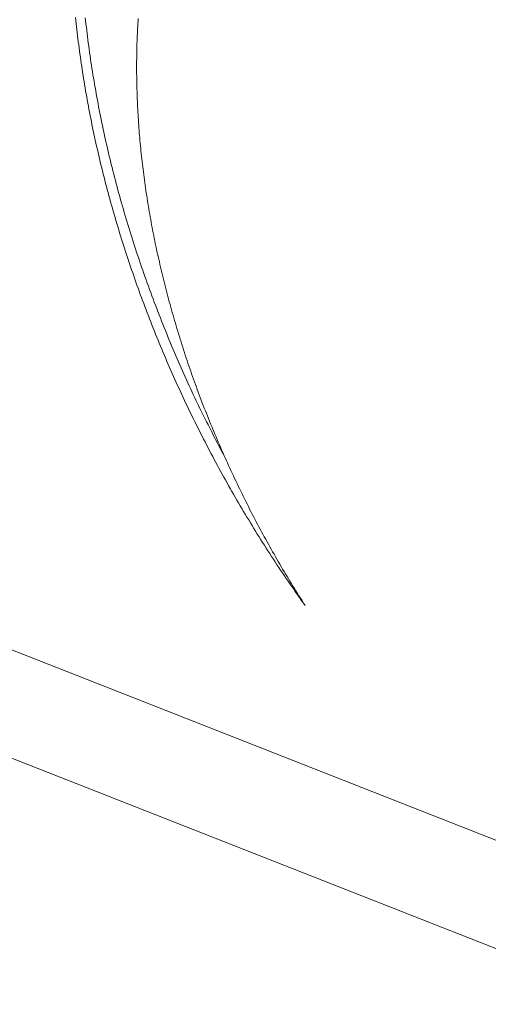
# Model space of a CAD drawing. Header units: inches. Extents: x 0 to 841, y 0 to 594.
# Tile 91 of 129: x 539.79 to 543.05, y 393.26 to 400.1. Entities that reach past the tile are written whole.
import ezdxf

# ---------------------------------------------------------------- set-up
doc = ezdxf.new("R2010")
doc.units = ezdxf.units.IN
doc.header["$LTSCALE"] = 46.255
doc.header["$MEASUREMENT"] = 0
doc.layers.get('0').update_dxf_attribs({"lineweight": 0})

msp = doc.modelspace()

# ---------------------------------------------------------------- linework, layer by layer
at = {"color": 7, "linetype": 'Continuous'}
for p, q in [((582.0227, 378.3422), (447.0517, 431.4266)), ((550.826, 391.3634), (486.0399, 416.8439))]:
    msp.add_line(p, q, dxfattribs=at)
for points in [[(540.1808, 400.1141), (540.183, 400.0931), (540.1852, 400.072), (540.1875, 400.051), (540.1898, 400.0299), (540.1923, 400.0088), (540.1947, 399.9876), (540.1973, 399.9665), (540.1999, 399.9454), (540.2026, 399.9242), (540.2053, 399.903), (540.2081, 399.8818), (540.211, 399.8606), (540.214, 399.8394), (540.217, 399.8182), (540.22, 399.7969), (540.2232, 399.7757), (540.2264, 399.7544), (540.2296, 399.7332), (540.2329, 399.7119), (540.2363, 399.6906), (540.2398, 399.6693), (540.2433, 399.648), (540.2469, 399.6267), (540.2505, 399.6053), (540.2543, 399.584), (540.258, 399.5626), (540.2619, 399.5413), (540.2658, 399.5199), (540.2697, 399.4985), (540.2738, 399.4772), (540.2779, 399.4558), (540.282, 399.4344), (540.2863, 399.413), (540.2906, 399.3916), (540.2949, 399.3702), (540.2993, 399.3488), (540.3038, 399.3273), (540.3084, 399.3059), (540.313, 399.2845), (540.3176, 399.263), (540.3224, 399.2416), (540.3272, 399.2201), (540.332, 399.1987), (540.3369, 399.1772), (540.3419, 399.1558), (540.347, 399.1343), (540.3521, 399.1129), (540.3573, 399.0914), (540.3625, 399.0699), (540.3678, 399.0485), (540.3732, 399.027), (540.3786, 399.0055), (540.3841, 398.9841), (540.3896, 398.9626), (540.3953, 398.9411), (540.4009, 398.9197), (540.4067, 398.8982), (540.4125, 398.8767), (540.4183, 398.8553), (540.4243, 398.8338), (540.4302, 398.8123), (540.4363, 398.7909), (540.4424, 398.7694), (540.4486, 398.748), (540.4548, 398.7265), (540.4611, 398.7051), (540.4675, 398.6836), (540.4739, 398.6622), (540.4804, 398.6407), (540.4869, 398.6193), (540.4935, 398.5979), (540.5002, 398.5764), (540.5069, 398.555), (540.5137, 398.5336), (540.5205, 398.5122), (540.5274, 398.4908), (540.5344, 398.4694), (540.5414, 398.448), (540.5485, 398.4266), (540.5556, 398.4053), (540.5629, 398.3839), (540.5701, 398.3625), (540.5774, 398.3412), (540.5848, 398.3198), (540.5923, 398.2985), (540.5998, 398.2772), (540.6073, 398.2559), (540.615, 398.2346), (540.6227, 398.2133), (540.6304, 398.192), (540.6382, 398.1707), (540.6461, 398.1495), (540.654, 398.1282), (540.662, 398.107), (540.67, 398.0857), (540.6781, 398.0645), (540.6862, 398.0433), (540.6945, 398.0221), (540.7027, 398.0009), (540.7111, 397.9798), (540.7194, 397.9586), (540.7279, 397.9375), (540.7364, 397.9164), (540.745, 397.8952), (540.7536, 397.8741), (540.7622, 397.8531), (540.771, 397.832), (540.7798, 397.8109), (540.7886, 397.7899), (540.7975, 397.7689), (540.8065, 397.7479), (540.8155, 397.7269), (540.8246, 397.7059), (540.8337, 397.685), (540.8429, 397.6641), (540.8521, 397.6431), (540.8614, 397.6222), (540.8708, 397.6014), (540.8802, 397.5805), (540.8896, 397.5597), (540.8992, 397.5388), (540.9087, 397.518), (540.9184, 397.4972), (540.9281, 397.4765), (540.9378, 397.4557), (540.9476, 397.435), (540.9574, 397.4143), (540.9674, 397.3936), (540.9773, 397.373), (540.9873, 397.3523), (540.9974, 397.3317), (541.0075, 397.3111), (541.0177, 397.2906), (541.0279, 397.27), (541.0382, 397.2495), (541.0485, 397.229), (541.0589, 397.2085), (541.0694, 397.188), (541.0799, 397.1676), (541.0904, 397.1472), (541.101, 397.1268), (541.1117, 397.1065), (541.1224, 397.0862), (541.1331, 397.0659), (541.144, 397.0456), (541.1548, 397.0253), (541.1657, 397.0051), (541.1767, 396.9849), (541.1877, 396.9647), (541.1988, 396.9446), (541.2099, 396.9245), (541.2211, 396.9044), (541.2323, 396.8843), (541.2436, 396.8643), (541.2549, 396.8443), (541.2663, 396.8243), (541.2777, 396.8044), (541.2892, 396.7845), (541.3007, 396.7646), (541.3123, 396.7447), (541.3239, 396.7249), (541.3356, 396.7051), (541.3473, 396.6853), (541.3591, 396.6656), (541.3709, 396.6459), (541.3828, 396.6263), (541.3947, 396.6066), (541.4067, 396.587), (541.4187, 396.5674), (541.4308, 396.5479), (541.4429, 396.5284), (541.455, 396.5089), (541.4673, 396.4895), (541.4795, 396.4701), (541.4918, 396.4507), (541.5042, 396.4314), (541.5166, 396.4121), (541.529, 396.3928), (541.5415, 396.3735), (541.5541, 396.3543), (541.5667, 396.3352), (541.5793, 396.316), (541.592, 396.2969), (541.6048, 396.2778), (541.6175, 396.2588), (541.6304, 396.2398), (541.6433, 396.2208), (541.6562, 396.2019), (541.6692, 396.183), (541.6822, 396.1641), (541.6953, 396.1453), (541.7084, 396.1265), (541.7215, 396.1077), (541.7347, 396.089), (541.748, 396.0704), (541.7613, 396.0517), (541.7746, 396.0331)], [(540.2484, 400.1124), (540.2507, 400.0906), (540.2532, 400.0687), (540.2557, 400.0467), (540.2582, 400.0248), (540.2609, 400.0029), (540.2636, 399.9809), (540.2664, 399.9589), (540.2692, 399.9369), (540.2721, 399.9149), (540.2751, 399.8929), (540.2782, 399.8709), (540.2813, 399.8488), (540.2845, 399.8268), (540.2878, 399.8047), (540.2912, 399.7826), (540.2946, 399.7605), (540.298, 399.7384), (540.3016, 399.7163), (540.3052, 399.6942), (540.3089, 399.6721), (540.3127, 399.6499), (540.3165, 399.6278), (540.3204, 399.6056), (540.3244, 399.5834), (540.3284, 399.5612), (540.3325, 399.5391), (540.3367, 399.5169), (540.3409, 399.4946), (540.3452, 399.4724), (540.3496, 399.4502), (540.3541, 399.428), (540.3586, 399.4057), (540.3632, 399.3835), (540.3678, 399.3613), (540.3726, 399.339), (540.3774, 399.3168), (540.3822, 399.2945), (540.3871, 399.2722), (540.3921, 399.25), (540.3972, 399.2277), (540.4023, 399.2054), (540.4075, 399.1831), (540.4128, 399.1608), (540.4182, 399.1386), (540.4236, 399.1163), (540.429, 399.094), (540.4346, 399.0717), (540.4402, 399.0494), (540.4459, 399.0271), (540.4516, 399.0048), (540.4574, 398.9825), (540.4633, 398.9602), (540.4692, 398.9379), (540.4753, 398.9156), (540.4813, 398.8934), (540.4875, 398.8711), (540.4937, 398.8488), (540.5, 398.8265), (540.5063, 398.8042), (540.5127, 398.7819), (540.5192, 398.7597), (540.5258, 398.7374), (540.5324, 398.7151), (540.5391, 398.6928), (540.5458, 398.6706), (540.5526, 398.6483), (540.5595, 398.6261), (540.5664, 398.6038), (540.5734, 398.5816), (540.5805, 398.5594), (540.5876, 398.5371), (540.5948, 398.5149), (540.6021, 398.4927), (540.6094, 398.4705), (540.6168, 398.4483), (540.6243, 398.4261), (540.6318, 398.4039), (540.6394, 398.3818), (540.6471, 398.3596), (540.6548, 398.3374), (540.6626, 398.3153), (540.6704, 398.2932), (540.6784, 398.271), (540.6863, 398.2489), (540.6944, 398.2268), (540.7025, 398.2047), (540.7107, 398.1827), (540.7189, 398.1606), (540.7272, 398.1385), (540.7355, 398.1165), (540.744, 398.0945), (540.7524, 398.0724), (540.761, 398.0504), (540.7696, 398.0285), (540.7783, 398.0065), (540.787, 397.9845), (540.7958, 397.9626), (540.8047, 397.9407), (540.8136, 397.9187), (540.8226, 397.8969), (540.8316, 397.875), (540.8407, 397.8532), (540.8498, 397.8314), (540.859, 397.8098), (540.8682, 397.7881), (540.8774, 397.7666), (540.8866, 397.7452), (540.8959, 397.7238), (540.9052, 397.7026), (540.9145, 397.6815), (540.9238, 397.6605), (540.9331, 397.6397), (540.9424, 397.619), (540.9517, 397.5985), (540.961, 397.5782), (540.9703, 397.558), (540.9796, 397.5379), (540.9889, 397.518), (540.9982, 397.4982), (541.0074, 397.4785), (541.0167, 397.459), (541.026, 397.4396), (541.0353, 397.4203), (541.0446, 397.4011), (541.0539, 397.3821), (541.0632, 397.3631), (541.0725, 397.3442), (541.0818, 397.3255), (541.0911, 397.3068), (541.1004, 397.2882), (541.1097, 397.2698), (541.119, 397.2515), (541.1282, 397.2334), (541.1374, 397.2155), (541.1465, 397.1978), (541.1555, 397.1804), (541.1644, 397.1632), (541.1732, 397.1463), (541.1819, 397.1298), (541.1905, 397.1136), (541.1989, 397.0977), (541.2071, 397.0822), (541.2152, 397.0671)], [(540.6155, 400.1061), (540.6144, 400.089), (540.6134, 400.0718), (540.6124, 400.0547), (540.6115, 400.0375), (540.6107, 400.0203), (540.6099, 400.0031), (540.6091, 399.9858), (540.6085, 399.9685), (540.6078, 399.9512), (540.6073, 399.9339), (540.6068, 399.9165), (540.6063, 399.8992), (540.6059, 399.8818), (540.6056, 399.8643), (540.6053, 399.8469), (540.6051, 399.8294), (540.6049, 399.8119), (540.6048, 399.7944), (540.6047, 399.7769), (540.6048, 399.7593), (540.6048, 399.7418), (540.6049, 399.7241), (540.6051, 399.7065), (540.6053, 399.6889), (540.6056, 399.6712), (540.606, 399.6535), (540.6064, 399.6358), (540.6068, 399.6181), (540.6074, 399.6004), (540.6079, 399.5826), (540.6086, 399.5648), (540.6093, 399.547), (540.61, 399.5292), (540.6108, 399.5114), (540.6117, 399.4935), (540.6126, 399.4756), (540.6136, 399.4577), (540.6146, 399.4398), (540.6157, 399.4219), (540.6168, 399.404), (540.618, 399.386), (540.6193, 399.368), (540.6206, 399.35), (540.622, 399.332), (540.6234, 399.314), (540.6249, 399.296), (540.6265, 399.2779), (540.6281, 399.2598), (540.6297, 399.2417), (540.6314, 399.2236), (540.6332, 399.2055), (540.635, 399.1874), (540.6369, 399.1693), (540.6389, 399.1511), (540.6409, 399.1329), (540.6429, 399.1148), (540.645, 399.0966), (540.6472, 399.0784), (540.6494, 399.0602), (540.6517, 399.0419), (540.654, 399.0237), (540.6564, 399.0054), (540.6589, 398.9872), (540.6614, 398.9689), (540.6639, 398.9506), (540.6666, 398.9323), (540.6692, 398.914), (540.672, 398.8957), (540.6748, 398.8774), (540.6776, 398.859), (540.6805, 398.8407), (540.6835, 398.8223), (540.6865, 398.804), (540.6895, 398.7856), (540.6927, 398.7672), (540.6958, 398.7489), (540.6991, 398.7305), (540.7024, 398.7121), (540.7057, 398.6937), (540.7091, 398.6752), (540.7126, 398.6568), (540.7161, 398.6384), (540.7197, 398.62), (540.7233, 398.6015), (540.727, 398.5831), (540.7307, 398.5646), (540.7345, 398.5462), (540.7383, 398.5277), (540.7422, 398.5093), (540.7462, 398.4908), (540.7502, 398.4723), (540.7543, 398.4539), (540.7584, 398.4354), (540.7626, 398.4169), (540.7668, 398.3984), (540.7711, 398.3799), (540.7754, 398.3614), (540.7798, 398.3429), (540.7843, 398.3245), (540.7888, 398.306), (540.7933, 398.2875), (540.798, 398.269), (540.8026, 398.2505), (540.8073, 398.232), (540.8121, 398.2135), (540.817, 398.195), (540.8218, 398.1765), (540.8268, 398.158), (540.8318, 398.1395), (540.8368, 398.121), (540.8419, 398.1025), (540.8471, 398.084), (540.8523, 398.0655), (540.8575, 398.047), (540.8629, 398.0285), (540.8682, 398.01), (540.8736, 397.9916), (540.8791, 397.9731), (540.8847, 397.9546), (540.8902, 397.9361), (540.8959, 397.9177), (540.9016, 397.8992), (540.9073, 397.8807), (540.9131, 397.8623), (540.9189, 397.8438), (540.9248, 397.8254), (540.9308, 397.807), (540.9368, 397.7885), (540.9429, 397.7701), (540.949, 397.7517), (540.9551, 397.7332), (540.9613, 397.7148), (540.9676, 397.6964), (540.9739, 397.678), (540.9803, 397.6597), (540.9867, 397.6413), (540.9932, 397.6229), (540.9997, 397.6045), (541.0063, 397.5862), (541.0129, 397.5678), (541.0196, 397.5495), (541.0263, 397.5312), (541.0331, 397.5128), (541.0399, 397.4945), (541.0468, 397.4762), (541.0538, 397.4579), (541.0608, 397.4397), (541.0678, 397.4214), (541.0749, 397.4031), (541.082, 397.3849), (541.0892, 397.3667), (541.0964, 397.3484), (541.1037, 397.3302), (541.1111, 397.312), (541.1185, 397.2938), (541.1259, 397.2757), (541.1334, 397.2575), (541.1409, 397.2394), (541.1485, 397.2212), (541.1561, 397.2031), (541.1638, 397.185), (541.1716, 397.1669), (541.1794, 397.1488), (541.1872, 397.1308), (541.1951, 397.1127), (541.203, 397.0947), (541.211, 397.0767), (541.219, 397.0587), (541.2271, 397.0407), (541.2352, 397.0227), (541.2434, 397.0048), (541.2516, 396.9868), (541.2599, 396.9689), (541.2682, 396.951), (541.2766, 396.9331), (541.285, 396.9152), (541.2935, 396.8974), (541.302, 396.8796), (541.3105, 396.8618), (541.3191, 396.844), (541.3278, 396.8262), (541.3365, 396.8084), (541.3452, 396.7907), (541.354, 396.773), (541.3628, 396.7553), (541.3717, 396.7376), (541.3807, 396.72), (541.3896, 396.7023), (541.3987, 396.6847), (541.4077, 396.6671), (541.4168, 396.6496), (541.426, 396.632), (541.4352, 396.6145), (541.4445, 396.597), (541.4538, 396.5795), (541.4631, 396.5621), (541.4725, 396.5446), (541.4819, 396.5272), (541.4914, 396.5098), (541.5009, 396.4925), (541.5105, 396.4751), (541.5201, 396.4578), (541.5298, 396.4405), (541.5395, 396.4232), (541.5492, 396.406), (541.559, 396.3888), (541.5688, 396.3716), (541.5787, 396.3544), (541.5886, 396.3373), (541.5986, 396.3201), (541.6086, 396.303), (541.6187, 396.286), (541.6288, 396.2689), (541.6389, 396.2519), (541.6491, 396.2349), (541.6593, 396.2179), (541.6696, 396.201), (541.6799, 396.1841), (541.6902, 396.1672), (541.7006, 396.1503), (541.7111, 396.1335), (541.7216, 396.1167), (541.7321, 396.0999), (541.7427, 396.0832), (541.7533, 396.0665), (541.7639, 396.0498), (541.7746, 396.0331)]]:
    msp.add_lwpolyline(points, dxfattribs=at)

doc.saveas('drawing.dxf')
